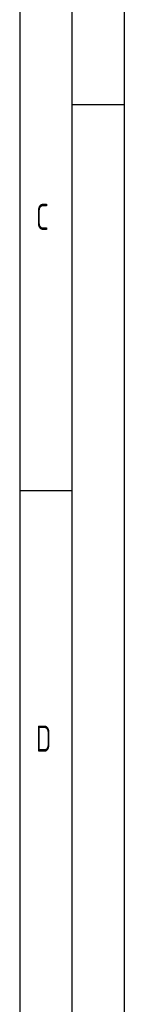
# Model space of a CAD drawing. Header units: millimetres. Extents: x 0 to 5940, y 0 to 4200.
# Tile 55 of 56: x 5840 to 5940, y 2108 to 3051. Entities that reach past the tile are written whole.
import ezdxf

# ---------------------------------------------------------------- set-up
doc = ezdxf.new("R2010")
doc.units = ezdxf.units.MM
doc.header["$LTSCALE"] = 50
doc.layers.get('0').update_dxf_attribs({"linetype": 'CONTINUOUS'})
doc.layers.add('KSB-BLATTRAND', color=2, linetype='CONTINUOUS')
doc.styles.get("Standard").update_dxf_attribs({"font": 'ISOCP.SHX'})

# ---------------------------------------------------------------- blocks, each defined once
blk = doc.blocks.new('Rahmen_A2')
at = {"color": 1, "ltscale": 150}
for p, q in [((594, 420), (594, 0)), ((584, 410), (584, 5))]:
    blk.add_line(p, q, dxfattribs=at)
at = {"layer": 'KSB-BLATTRAND'}
for p, q in [((589, 5), (589, 415)), ((594, 297), (589, 297)), ((589, 260), (584, 260))]:
    blk.add_line(p, q, dxfattribs=at)
at = {"layer": 'KSB-BLATTRAND', "width": 0.75}
for s, p in [('C', (585.5625, 285)), ('D', (585.5625, 235))]:
    blk.add_text(s, height=2.5, dxfattribs=at).set_placement(p)

msp = doc.modelspace()

# ---------------------------------------------------------------- block references
at = {"layer": 'KSB-BLATTRAND', "xscale": 10, "yscale": 10, "zscale": 10}
msp.add_blockref('Rahmen_A2', (0, 0), dxfattribs=at)

doc.saveas('drawing.dxf')
